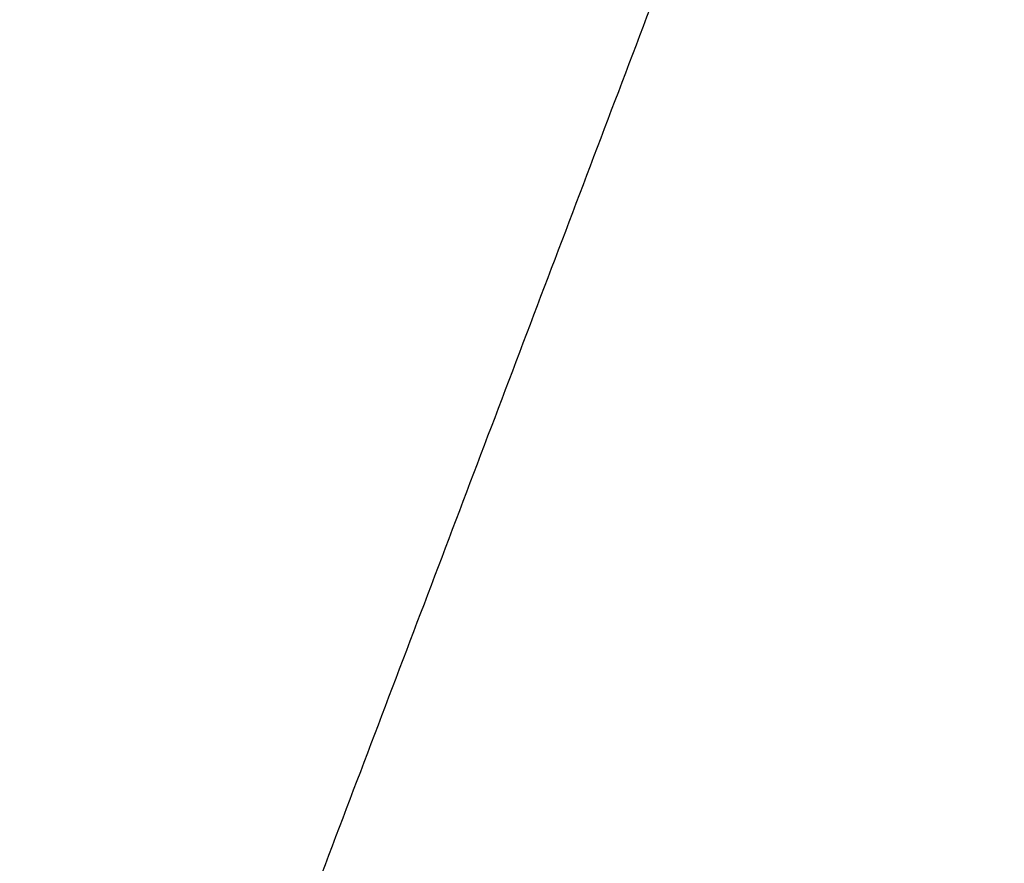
# Model space of a CAD drawing. Header units: millimetres. Extents: x -243.9 to -229.5, y -3.7 to 10.8.
# Tile 253 of 256: x -237.497 to -237.235, y 1.212 to 1.436. Entities that reach past the tile are written whole.
import ezdxf

# ---------------------------------------------------------------- set-up
doc = ezdxf.new("R2010")
doc.units = ezdxf.units.MM
doc.header["$MEASUREMENT"] = 0
doc.layers.add('Default', color=7, linetype='Continuous', true_color=0x000000)

msp = doc.modelspace()

# ---------------------------------------------------------------- linework, layer by layer
at = {"layer": 'Default'}
msp.add_open_spline([(-236.67953, 3.67497, 128.83469), (-236.62844, 3.59219, 129.09692), (-236.51899, 3.42702, 129.63078), (-236.27932, 3.10639, 130.70946), (-235.94459, 2.73163, 132.0618), (-235.49035, 2.33691, 133.68031), (-234.99518, 1.99948, 135.29281), (-234.55155, 1.76933, 136.63781), (-234.22794, 1.63721, 137.57936), (-234.06359, 1.57859, 138.04999), (-233.9678, 1.54672, 138.3209), (-233.89531, 1.52455, 138.53201), (-233.82524, 1.50733, 138.76433), (-233.72767, 1.49258, 139.15809), (-233.65066, 1.50137, 139.63643), (-233.58883, 1.53093, 140.21389), (-233.54634, 1.57095, 140.78101), (-233.51274, 1.629, 141.45987), (-233.47912, 1.74329, 142.63136), (-233.47496, 1.89674, 143.99977), (-233.49295, 2.08558, 145.5723), (-233.53049, 2.32802, 147.51838), (-233.60379, 2.67241, 150.17478), (-233.71695, 3.11815, 153.49137), (-233.84534, 3.57824, 156.80801), (-233.97538, 4.01996, 159.88631), (-234.09431, 4.41316, 162.51229), (-234.19465, 4.74527, 164.57737), (-234.2767, 5.01487, 166.09255), (-234.34466, 5.23314, 167.16126), (-234.40388, 5.41492, 167.9026), (-234.45344, 5.55593, 168.36639), (-234.49241, 5.6584, 168.66609), (-234.52983, 5.75235, 168.93821), (-234.59825, 5.91345, 169.41011), (-234.74963, 6.22957, 170.3544), (-235.10831, 6.83287, 172.24292), (-235.77071, 7.59343, 174.94211), (-236.59515, 8.17494, 177.64216), (-237.3237, 8.51273, 179.80288), (-238.0874, 8.76106, 181.96381), (-238.73774, 8.8491, 183.71977), (-239.23883, 8.84848, 185.07116), (-239.39341, 8.84452, 185.48475), (-239.55191, 8.82905, 185.9354), (-239.70771, 8.78837, 186.46269), (-239.86108, 8.71188, 187.11184), (-240.01293, 8.58886, 187.92939), (-240.16407, 8.40897, 188.95982), (-240.31103, 8.16768, 190.2163), (-240.4571, 7.87453, 191.66415), (-240.60011, 7.54696, 193.22419), (-240.73643, 7.20578, 194.80158), (-240.86274, 6.87211, 196.30082), (-240.97585, 6.56606, 197.63269), (-241.07673, 6.29839, 198.74491), (-241.16446, 6.07082, 199.633), (-241.2401, 5.87664, 200.33457), (-241.30593, 5.70629, 200.89736), (-241.36397, 5.55048, 201.36836), (-241.41527, 5.40206, 201.79106), (-241.50475, 5.11467, 202.60249), (-241.6063, 4.675, 203.81666), (-241.67079, 4.07682, 205.43528), (-241.66266, 3.47551, 207.05361), (-241.58288, 2.88039, 208.66946), (-241.43351, 2.2963, 210.29089), (-241.21233, 1.73792, 211.90741), (-241.02321, 1.3841, 212.98703), (-240.91931, 1.21532, 213.52126)], degree=3, knots=[0, 0, 0, 0, 0.840166, 1.710819, 3.455809, 5.174215, 6.898858, 8.62498, 9.487204, 9.918285, 10.134051, 10.356299, 10.598391, 10.874733, 11.590842, 12.061693, 12.628559, 13.306986, 14.112445, 16.166009, 17.440628, 18.866502, 22.051811, 25.481, 28.912844, 32.106032, 34.819298, 36.889553, 38.392114, 39.447777, 40.177554, 40.702294, 40.925189, 41.141032, 41.57226, 42.434718, 44.159632, 47.609462, 51.059291, 52.784206, 54.50912, 57.95895, 58.390179, 58.822627, 59.280596, 59.810091, 60.45985, 61.279863, 62.320439, 63.622372, 65.137853, 66.770132, 68.421657, 69.994756, 71.391726, 72.533251, 73.436511, 74.150298, 74.723384, 75.20439, 75.64166, 76.072926, 77.797865, 79.5223, 81.248422, 82.973064, 84.69147, 86.436461, 88.14728, 88.14728, 88.14728, 88.14728], dxfattribs=at)
for points in [[(-237.8933, 1.29104, 127.80459), (-237.58357, 1.8931, 127.80459), (-237.27385, 2.49516, 127.80459)], [(-237.8933, 1.29104, 128.80459), (-237.58357, 1.8931, 128.80459), (-237.27385, 2.49516, 128.80459)], [(-236.9784, 2.36361, 127.80459), (-237.21857, 1.73059, 127.80459), (-237.45874, 1.09756, 127.80459)], [(-236.9784, 2.36361, 128.80459), (-237.21857, 1.73059, 128.80459), (-237.45874, 1.09756, 128.80459)], [(-237.45874, 1.09756, 127.80459), (-237.67602, 1.1943, 127.80459), (-237.8933, 1.29104, 127.80459)], [(-237.45874, 1.09756, 128.80459), (-237.67602, 1.1943, 128.80459), (-237.8933, 1.29104, 128.80459)]]:
    msp.add_open_spline(points, degree=2, dxfattribs=at)

doc.saveas('drawing.dxf')
